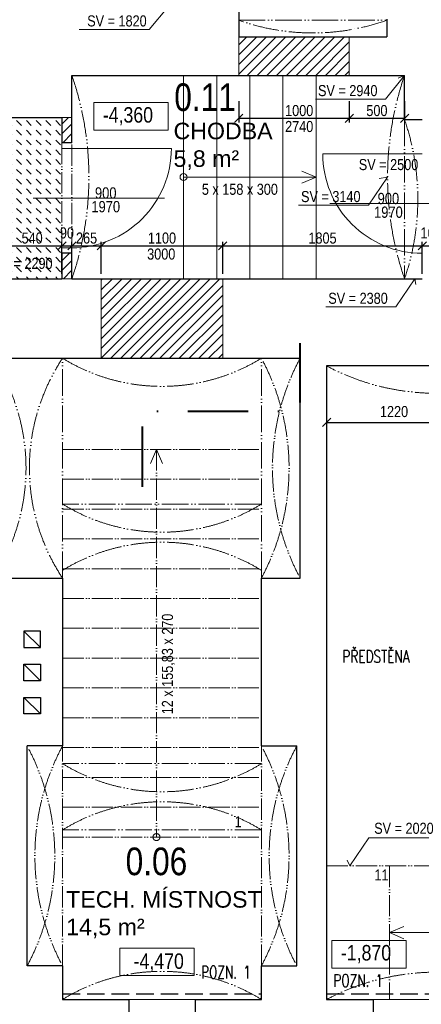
# Model space of a CAD drawing. Header units: millimetres. Extents: x -300958 to -108039, y 30118 to 292543.
# Tile 73 of 256: x -257845 to -254211, y 116936 to 125850. Entities that reach past the tile are written whole.
import ezdxf
from ezdxf.enums import TextEntityAlignment as Align

# ---------------------------------------------------------------- set-up
doc = ezdxf.new("R2010")
doc.units = ezdxf.units.MM
doc.header["$MEASUREMENT"] = 0
for name, pattern in [('ACAD_ISO05W100', [33, 24, -3, 0, -3, 0, -3]), ('DGN Style 3', [888.558256, 634.684469, -253.873788]), ('DGN Style 4', [1094.119168, 546.717885, -273.358943, 0.683397, -273.358943])]:
    doc.linetypes.add(name, pattern=pattern)
doc.layers.get('0').update_dxf_attribs({"lineweight": 13})
doc.layers.get('Defpoints').update_dxf_attribs({"color": 3, "lineweight": 13})
for name, color, linetype, lineweight in [('BOURÁNÍ', 40, 'Continuous', 13), ('dims', 7, 'Continuous', 9), ('dvere', 7, 'Continuous', 9), ('legenda', 7, 'Continuous', 13), ('popis', 7, 'Continuous', 9), ('rez', 7, 'Continuous', 13), ('schody', 7, 'Continuous', 13), ('tenka', 7, 'Continuous', 13), ('texts', 3, 'Continuous', 30), ('výškové kóty', 7, 'Continuous', 13), ('walls', 7, 'Continuous', 13)]:
    doc.layers.add(name, color=color, linetype=linetype, lineweight=lineweight)
doc.styles.add('GENERATED_STYLE_8', font='arial.ttf')
doc.styles.get("Standard").update_dxf_attribs({"font": 'txt.shx'})
doc.styles.add('STYLE-0', font='ARIALN.TTF')
doc.styles.add('Style-Arial', font='arial.ttf')
doc.dimstyles.new('arch', dxfattribs={"dimscale": 50, "dimtxt": 2.5, "dimasz": 2.5, "dimexe": 1.25, "dimexo": 0.9, "dimtad": 1, "dimdec": 0, "dimtxsty": 'STYLE-0', "dimblk": 'ARCHTICK', "dimcen": 2.5, "dimadec": 0, "dimazin": 0, "dimtfac": 1, "dimtdec": 0, "dimtmove": 2, "dimatfit": 3, "dimldrblk": 'ARCHTICK', "dimfxl": 0, "dimarcsym": 0})

# ---------------------------------------------------------------- blocks, each defined once
blk = doc.blocks.new('_ArchTick')
at = {"color": 0, "linetype": 'ByBlock', "flags": 128}
blk.add_lwpolyline([(-0.5, -0.5), (0.5, 0.5)], dxfattribs=at)
blk = doc.blocks.new('*D773')
at = {"layer": 'Defpoints', "color": 0, "linetype": 'Continuous'}
for p in [(-255862.6, 125187.2), (-254862.6, 125187.2), (-254862.6, 124957.2)]:
    blk.add_point(p, dxfattribs=at)
at = {"layer": 'dims', "color": 0, "linetype": 'Continuous', "lineweight": -2}
for p, q in [((-255862.6, 125112.2), (-255862.6, 124919.7)), ((-254862.6, 125112.2), (-254862.6, 124919.7)), ((-255862.6, 124957.2), (-254862.6, 124957.2))]:
    blk.add_line(p, q, dxfattribs=at)
at = {"layer": 'dims', "color": 0, "linetype": 'Continuous', "lineweight": -2, "xscale": 75, "yscale": 75, "zscale": 75, "rotation": 180}
blk.add_blockref('_ArchTick', (-255862.6, 124957.2), dxfattribs=at)
at = {"layer": 'dims', "color": 0, "linetype": 'Continuous', "lineweight": -2, "xscale": 75, "yscale": 75, "zscale": 75}
blk.add_blockref('_ArchTick', (-254862.6, 124957.2), dxfattribs=at)
at = {"layer": 'dims', "color": 0, "linetype": 'Continuous', "insert": (-255315.9, 125027), "char_height": 100, "attachment_point": 5, "style": 'STYLE-0'}
blk.add_mtext('1000', dxfattribs=at)
blk = doc.blocks.new('*D775')
at = {"layer": 'Defpoints', "color": 0, "linetype": 'Continuous'}
for p in [(-254042.6, 123802.8), (-254202.6, 123475), (-254042.6, 123475)]:
    blk.add_point(p, dxfattribs=at)
at = {"layer": 'dims', "color": 0, "linetype": 'Continuous', "lineweight": -2}
for p, q in [((-254202.6, 123550), (-254202.6, 123840.3)), ((-254042.6, 123550), (-254042.6, 123840.3)), ((-254202.6, 123802.8), (-254042.6, 123802.8))]:
    blk.add_line(p, q, dxfattribs=at)
at = {"layer": 'dims', "color": 0, "linetype": 'Continuous', "lineweight": -2, "xscale": 75, "yscale": 75, "zscale": 75, "rotation": 180}
blk.add_blockref('_ArchTick', (-254202.6, 123802.8), dxfattribs=at)
at = {"layer": 'dims', "color": 0, "linetype": 'Continuous', "lineweight": -2, "xscale": 75, "yscale": 75, "zscale": 75}
blk.add_blockref('_ArchTick', (-254042.6, 123802.8), dxfattribs=at)
at = {"layer": 'dims', "color": 0, "linetype": 'Continuous', "insert": (-254122.6, 123919.4), "char_height": 100, "attachment_point": 5, "style": 'STYLE-0'}
blk.add_mtext('160', dxfattribs=at)
blk = doc.blocks.new('*D776')
at = {"layer": 'Defpoints', "color": 0, "linetype": 'Continuous'}
for p in [(-254202.6, 123802.8), (-256007.6, 123475), (-254202.6, 123475)]:
    blk.add_point(p, dxfattribs=at)
at = {"layer": 'dims', "color": 0, "linetype": 'Continuous', "lineweight": -2}
for p, q in [((-256007.6, 123550), (-256007.6, 123840.3)), ((-254202.6, 123550), (-254202.6, 123840.3)), ((-256007.6, 123802.8), (-254202.6, 123802.8))]:
    blk.add_line(p, q, dxfattribs=at)
at = {"layer": 'dims', "color": 0, "linetype": 'Continuous', "lineweight": -2, "xscale": 75, "yscale": 75, "zscale": 75, "rotation": 180}
blk.add_blockref('_ArchTick', (-256007.6, 123802.8), dxfattribs=at)
at = {"layer": 'dims', "color": 0, "linetype": 'Continuous', "lineweight": -2, "xscale": 75, "yscale": 75, "zscale": 75}
blk.add_blockref('_ArchTick', (-254202.6, 123802.8), dxfattribs=at)
at = {"layer": 'dims', "color": 0, "linetype": 'Continuous', "insert": (-255105.1, 123872.6), "char_height": 100, "attachment_point": 5, "style": 'STYLE-0'}
blk.add_mtext('1805', dxfattribs=at)
blk = doc.blocks.new('*D777')
at = {"layer": 'Defpoints', "color": 0, "linetype": 'Continuous'}
for p in [(-256007.6, 123802.8), (-257107.6, 123475), (-256007.6, 123475)]:
    blk.add_point(p, dxfattribs=at)
at = {"layer": 'dims', "color": 0, "linetype": 'Continuous', "lineweight": -2}
for p, q in [((-257107.6, 123550), (-257107.6, 123840.3)), ((-256007.6, 123550), (-256007.6, 123840.3)), ((-257107.6, 123802.8), (-256007.6, 123802.8))]:
    blk.add_line(p, q, dxfattribs=at)
at = {"layer": 'dims', "color": 0, "linetype": 'Continuous', "lineweight": -2, "xscale": 75, "yscale": 75, "zscale": 75, "rotation": 180}
blk.add_blockref('_ArchTick', (-257107.6, 123802.8), dxfattribs=at)
at = {"layer": 'dims', "color": 0, "linetype": 'Continuous', "lineweight": -2, "xscale": 75, "yscale": 75, "zscale": 75}
blk.add_blockref('_ArchTick', (-256007.6, 123802.8), dxfattribs=at)
at = {"layer": 'dims', "color": 0, "linetype": 'Continuous', "insert": (-256557.6, 123872.6), "char_height": 100, "attachment_point": 5, "style": 'STYLE-0'}
blk.add_mtext('1100', dxfattribs=at)
blk = doc.blocks.new('*D778')
at = {"layer": 'Defpoints', "color": 0, "linetype": 'Continuous'}
for p in [(-257107.6, 123802.8), (-257372.6, 123475), (-257107.6, 123475)]:
    blk.add_point(p, dxfattribs=at)
at = {"layer": 'dims', "color": 0, "linetype": 'Continuous', "lineweight": -2}
for p, q in [((-257372.6, 123550), (-257372.6, 123840.3)), ((-257107.6, 123550), (-257107.6, 123840.3)), ((-257372.6, 123802.8), (-257107.6, 123802.8))]:
    blk.add_line(p, q, dxfattribs=at)
at = {"layer": 'dims', "color": 0, "linetype": 'Continuous', "lineweight": -2, "xscale": 75, "yscale": 75, "zscale": 75, "rotation": 180}
blk.add_blockref('_ArchTick', (-257372.6, 123802.8), dxfattribs=at)
at = {"layer": 'dims', "color": 0, "linetype": 'Continuous', "lineweight": -2, "xscale": 75, "yscale": 75, "zscale": 75}
blk.add_blockref('_ArchTick', (-257107.6, 123802.8), dxfattribs=at)
at = {"layer": 'dims', "color": 0, "linetype": 'Continuous', "insert": (-257240.1, 123872.6), "char_height": 100, "attachment_point": 5, "style": 'STYLE-0'}
blk.add_mtext('265', dxfattribs=at)
blk = doc.blocks.new('*D779')
at = {"layer": 'Defpoints', "color": 0, "linetype": 'Continuous'}
for p in [(-257372.6, 123802.8), (-257462.6, 123475), (-257372.6, 123475)]:
    blk.add_point(p, dxfattribs=at)
at = {"layer": 'dims', "color": 0, "linetype": 'Continuous', "lineweight": -2}
for p, q in [((-257462.6, 123550), (-257462.6, 123840.3)), ((-257372.6, 123550), (-257372.6, 123840.3)), ((-257462.6, 123802.8), (-257372.6, 123802.8))]:
    blk.add_line(p, q, dxfattribs=at)
at = {"layer": 'dims', "color": 0, "linetype": 'Continuous', "lineweight": -2, "xscale": 75, "yscale": 75, "zscale": 75, "rotation": 180}
blk.add_blockref('_ArchTick', (-257462.6, 123802.8), dxfattribs=at)
at = {"layer": 'dims', "color": 0, "linetype": 'Continuous', "lineweight": -2, "xscale": 75, "yscale": 75, "zscale": 75}
blk.add_blockref('_ArchTick', (-257372.6, 123802.8), dxfattribs=at)
at = {"layer": 'dims', "color": 0, "linetype": 'Continuous', "insert": (-257417.6, 123919.4), "char_height": 100, "attachment_point": 5, "style": 'STYLE-0'}
blk.add_mtext('90', dxfattribs=at)
blk = doc.blocks.new('*D780')
at = {"layer": 'Defpoints', "color": 0, "linetype": 'Continuous'}
for p in [(-257462.6, 123802.8), (-258002.6, 123475), (-257462.6, 123475)]:
    blk.add_point(p, dxfattribs=at)
at = {"layer": 'dims', "color": 0, "linetype": 'Continuous', "lineweight": -2}
for p, q in [((-258002.6, 123550), (-258002.6, 123840.3)), ((-257462.6, 123550), (-257462.6, 123840.3)), ((-258002.6, 123802.8), (-257462.6, 123802.8))]:
    blk.add_line(p, q, dxfattribs=at)
at = {"layer": 'dims', "color": 0, "linetype": 'Continuous', "lineweight": -2, "xscale": 75, "yscale": 75, "zscale": 75, "rotation": 180}
blk.add_blockref('_ArchTick', (-258002.6, 123802.8), dxfattribs=at)
at = {"layer": 'dims', "color": 0, "linetype": 'Continuous', "lineweight": -2, "xscale": 75, "yscale": 75, "zscale": 75}
blk.add_blockref('_ArchTick', (-257462.6, 123802.8), dxfattribs=at)
at = {"layer": 'dims', "color": 0, "linetype": 'Continuous', "insert": (-257732.6, 123872.6), "char_height": 100, "attachment_point": 5, "style": 'STYLE-0'}
blk.add_mtext('540', dxfattribs=at)
blk = doc.blocks.new('*D795')
at = {"layer": 'Defpoints', "color": 0, "linetype": 'Continuous'}
for p in [(-255067.6, 122429.1), (-253847.6, 122432.4), (-253847.6, 122203.8)]:
    blk.add_point(p, dxfattribs=at)
at = {"layer": 'dims', "color": 0, "linetype": 'Continuous', "lineweight": -2}
for p, q in [((-255067.6, 122354.1), (-255067.6, 122166.3)), ((-253847.6, 122357.4), (-253847.6, 122166.3)), ((-255067.6, 122203.8), (-253847.6, 122203.8))]:
    blk.add_line(p, q, dxfattribs=at)
at = {"layer": 'dims', "color": 0, "linetype": 'Continuous', "lineweight": -2, "xscale": 75, "yscale": 75, "zscale": 75, "rotation": 180}
blk.add_blockref('_ArchTick', (-255067.6, 122203.8), dxfattribs=at)
at = {"layer": 'dims', "color": 0, "linetype": 'Continuous', "lineweight": -2, "xscale": 75, "yscale": 75, "zscale": 75}
blk.add_blockref('_ArchTick', (-253847.6, 122203.8), dxfattribs=at)
at = {"layer": 'dims', "color": 0, "linetype": 'Continuous', "insert": (-254457.6, 122302), "char_height": 100, "attachment_point": 5, "style": 'STYLE-0'}
blk.add_mtext('1220', dxfattribs=at)
blk = doc.blocks.new('*D1563')
at = {"layer": 'Defpoints', "color": 0, "linetype": 'Continuous'}
for p in [(-254862.6, 125187.2), (-254362.6, 125187.2), (-254362.6, 124957.2)]:
    blk.add_point(p, dxfattribs=at)
at = {"layer": 'dims', "color": 0, "linetype": 'Continuous', "lineweight": -2}
for p, q in [((-254862.6, 125112.2), (-254862.6, 124919.7)), ((-254362.6, 125112.2), (-254362.6, 124919.7)), ((-254862.6, 124957.2), (-254362.6, 124957.2))]:
    blk.add_line(p, q, dxfattribs=at)
at = {"layer": 'dims', "color": 0, "linetype": 'Continuous', "lineweight": -2, "xscale": 75, "yscale": 75, "zscale": 75, "rotation": 180}
blk.add_blockref('_ArchTick', (-254862.6, 124957.2), dxfattribs=at)
at = {"layer": 'dims', "color": 0, "linetype": 'Continuous', "lineweight": -2, "xscale": 75, "yscale": 75, "zscale": 75}
blk.add_blockref('_ArchTick', (-254362.6, 124957.2), dxfattribs=at)
at = {"layer": 'dims', "color": 0, "linetype": 'Continuous', "insert": (-254612.6, 125027), "char_height": 100, "attachment_point": 5, "style": 'STYLE-0'}
blk.add_mtext('500', dxfattribs=at)

msp = doc.modelspace()

# ---------------------------------------------------------------- hatches: boundary and pattern name
at = {"layer": 'BOURÁNÍ', "linetype": 'Continuous'}
h = msp.add_hatch(dxfattribs=at)
h.set_pattern_fill('ANSI31', color=256, scale=500, style=0)
h.paths.add_polyline_path([(-254862.6, 125345), (-254862.6, 125695), (-255862.6, 125695), (-255862.6, 125345)])
h = msp.add_hatch(dxfattribs=at)
h.set_pattern_fill('DASH', color=256, scale=500, angle=135, style=0)
h.paths.add_polyline_path([(-257462.6, 123505), (-257462.6, 124965), (-258002.6, 124965), (-258002.6, 123505)])
h.paths.add_polyline_path([(-257848, 123948.6), (-257617.1, 123948.6), (-257617.1, 123796.5), (-257848, 123796.5)], flags=24)
h.paths.add_polyline_path([(-258111.6, 123566.3), (-257521.6, 123566.3), (-257521.6, 123721.6), (-258111.6, 123721.6)], flags=9)
h = msp.add_hatch(dxfattribs=at)
h.set_pattern_fill('ANSI31', color=256, scale=500, style=0)
h.paths.add_polyline_path([(-257372.6, 124965), (-257462.6, 124965), (-257462.6, 124735), (-257372.6, 124735)])
h.paths.add_polyline_path([(-257372.6, 123735), (-257462.6, 123735), (-257462.6, 123505), (-257372.6, 123505)])
h = msp.add_hatch(dxfattribs=at)
h.set_pattern_fill('ANSI31', color=256, scale=500, style=0)
h.paths.add_polyline_path([(-256007.6, 122785), (-256007.6, 123505), (-257107.6, 123505), (-257107.6, 122785)])

# ---------------------------------------------------------------- linework, layer by layer
at = {"layer": 'BOURÁNÍ', "linetype": 'Continuous', "lineweight": 30}
for p, q in [((-255862.6, 125695), (-254862.6, 125695)), ((-255862.6, 125345), (-254862.6, 125345)), ((-257462.6, 124965), (-257462.6, 124735)), ((-257372.6, 124735), (-257372.6, 124965)), ((-257372.6, 124735), (-257462.6, 124735)), ((-257462.6, 123735), (-257462.6, 123505)), ((-257372.6, 123735), (-257462.6, 123735)), ((-257372.6, 123505), (-257372.6, 123735)), ((-257107.6, 123505), (-256007.6, 123505)), ((-257107.6, 122785), (-256007.6, 122785))]:
    msp.add_line(p, q, dxfattribs=at)
at = {"layer": 'BOURÁNÍ', "linetype": 'Continuous'}
for p, q in [((-255862.6, 125695), (-255862.6, 125345)), ((-254862.6, 125695), (-254862.6, 125345)), ((-256062.6, 123505), (-256062.6, 125345)), ((-255762.6, 123505), (-255762.6, 125345)), ((-255462.6, 123505), (-255462.6, 125345)), ((-255162.6, 123505), (-255162.6, 125345)), ((-257372.6, 124685), (-257462.6, 124685)), ((-255162.6, 124425), (-255291.5, 124480.1)), ((-255162.6, 124425), (-256362.6, 124425)), ((-255162.6, 124425), (-255291.5, 124369.9)), ((-257372.6, 123785), (-257462.6, 123785)), ((-257107.6, 122785), (-257107.6, 123505)), ((-256007.6, 122785), (-256007.6, 123505)), ((-254497.6, 117585), (-254368.6, 117640.1)), ((-251677.6, 117585), (-254497.6, 117585)), ((-254497.6, 117585), (-254368.6, 117529.9)), ((-256857.6, 116980), (-256257.6, 116980)), ((-256857.6, 116980), (-256257.6, 116980))]:
    msp.add_line(p, q, dxfattribs=at)
at = {"layer": 'BOURÁNÍ', "linetype": 'ACAD_ISO05W100', "ltscale": 8}
for p, q in [((-257462.6, 124735), (-257462.6, 123735)), ((-257372.6, 123735), (-257372.6, 124735)), ((-255067.6, 118190), (-253627.6, 118190)), ((-254497.6, 118190), (-254497.6, 116980))]:
    msp.add_line(p, q, dxfattribs=at)
at = {"layer": 'BOURÁNÍ', "linetype": 'DGN Style 3', "lineweight": 30, "ltscale": 0.25}
for p, q in [((-257457.6, 117030), (-255657.6, 117030)), ((-255067.6, 117030), (-248772.6, 117030))]:
    msp.add_line(p, q, dxfattribs=at)
at = {"layer": 'BOURÁNÍ', "linetype": 'Continuous', "flags": 128}
for points in [[(-257372.6, 124685), (-256472.6, 124685), (-257372.6, 124685), (-256472.6, 124685, -0.414214), (-257372.6, 123785)], [(-254202.6, 124635), (-255102.6, 124635), (-254202.6, 124635), (-255102.6, 124635, 0.414214), (-254202.6, 123735)]]:
    msp.add_lwpolyline(points, format="xyb", dxfattribs=at)
at = {"layer": 'dvere', "linetype": 'Continuous'}
for p, q in [((-257722.6, 124235), (-256535.3, 124235)), ((-253852.6, 124185), (-255039.9, 124185))]:
    msp.add_line(p, q, dxfattribs=at)
at = {"layer": 'popis', "flags": 128}
for points in [[(-257308.2, 125761.6), (-256673.9, 125761.6), (-256502.6, 125965), (-256566.3, 125954.4)], [(-255168.2, 125130.6), (-254533.9, 125130.6), (-254362.6, 125345), (-254421.8, 125320.3)], [(-255321.9, 124171.6), (-254687.6, 124171.6), (-254516.2, 124425), (-254591, 124411.5)], [(-255075.2, 123250.5), (-254440.9, 123250.5), (-254269.5, 123503.9), (-254259.7, 123453.6)], [(-254051.2, 118443.4), (-254685.5, 118443.4), (-254856.9, 118190), (-254880.8, 118241.9)]]:
    msp.add_lwpolyline(points, dxfattribs=at)
at = {"layer": 'rez', "linetype": 'DGN Style 4', "lineweight": 40, "flags": 128}
msp.add_lwpolyline([(-256732.6, 121621.7), (-256732.6, 122306.7), (-255307.6, 122306.7), (-255307.6, 122922.7)], dxfattribs=at)
at = {"layer": 'schody', "linetype": 'Continuous', "lineweight": 0}
msp.add_line((-256362.6, 123505), (-256362.6, 125345), dxfattribs=at)
at = {"layer": 'schody', "linetype": 'ACAD_ISO05W100', "lineweight": 0, "ltscale": 8}
for p, q in [((-257457.6, 121960), (-255657.6, 121960)), ((-256607.6, 121960), (-256662.7, 121831)), ((-256607.6, 121960), (-256607.6, 118450)), ((-256607.6, 121960), (-256552.5, 121831)), ((-257457.6, 121690), (-255657.6, 121690)), ((-257457.6, 121420), (-255657.6, 121420)), ((-257457.6, 121150), (-255657.6, 121150)), ((-257457.6, 120880), (-255657.6, 120880)), ((-257457.6, 120610), (-255657.6, 120610)), ((-257457.6, 120340), (-255657.6, 120340)), ((-257457.6, 120070), (-255657.6, 120070)), ((-257457.6, 119800), (-255657.6, 119800)), ((-257457.6, 119530), (-255657.6, 119530)), ((-257457.6, 119260), (-255657.6, 119260)), ((-257457.6, 118990), (-255657.6, 118990)), ((-257457.6, 118720), (-255657.6, 118720)), ((-257457.6, 118450), (-255657.6, 118450))]:
    msp.add_line(p, q, dxfattribs=at)
at = {"layer": 'schody', "linetype": 'Continuous', "lineweight": 0}
msp.add_circle((-256362.6, 124425), 31.6, dxfattribs=at)
at = {"layer": 'schody', "linetype": 'ACAD_ISO05W100', "lineweight": 0, "ltscale": 8}
msp.add_circle((-256607.6, 118450), 31.6, dxfattribs=at)
at = {"layer": 'tenka', "linetype": 'ACAD_ISO05W100', "ltscale": 10}
for p, q in [((-255862.6, 125845), (-254522.6, 125845)), ((-254362.6, 124945), (-254362.6, 123505)), ((-257457.6, 120795), (-257457.6, 122785)), ((-255657.6, 120795), (-255657.6, 122785)), ((-255657.6, 121465), (-257457.6, 121465)), ((-255657.6, 119115), (-257457.6, 119115)), ((-255657.6, 118515), (-257457.6, 118515))]:
    msp.add_line(p, q, dxfattribs=at)
at = {"layer": 'tenka', "linetype": 'Continuous'}
for p, q in [((-257462.6, 124965), (-257372.6, 124965)), ((-257462.6, 123505), (-257372.6, 123505)), ((-254647.6, 116980), (-253487.6, 116980))]:
    msp.add_line(p, q, dxfattribs=at)
at = {"layer": 'tenka', "linetype": 'ACAD_ISO05W100', "ltscale": 8}
for p, q in [((-257457.6, 117285), (-257457.6, 119275)), ((-255657.6, 117285), (-255657.6, 119275))]:
    msp.add_line(p, q, dxfattribs=at)
at = {"layer": 'tenka', "linetype": 'ACAD_ISO05W100', "ltscale": 10, "flags": 128}
for points in [[(-254522.6, 125845, -0.172057), (-255862.6, 125845)], [(-257372.6, 125345, -0.166999), (-257372.6, 123505)], [(-254362.6, 125345, 0.166999), (-254362.6, 123505)], [(-254362.6, 124945, -0.166667), (-254362.6, 123505)], [(-258087.6, 120795, 0.30114), (-258087.6, 122785)], [(-257457.6, 120795, -0.30114), (-257457.6, 122785)], [(-255657.6, 122785, -0.282982), (-257457.6, 122785)], [(-253077.6, 122715, -0.248637), (-255067.6, 122715)], [(-255657.6, 121465, -0.282982), (-257457.6, 121465)], [(-255657.6, 120865, 0.282982), (-257457.6, 120865)], [(-255657.6, 119115, -0.282982), (-257457.6, 119115)], [(-255657.6, 118515, 0.282982), (-257457.6, 118515)], [(-255657.6, 116980, 0.282982), (-257457.6, 116980)], [(-253077.6, 116980, 0.248637), (-255067.6, 116980)]]:
    msp.add_lwpolyline(points, format="xyb", dxfattribs=at)
at = {"layer": 'tenka', "linetype": 'ACAD_ISO05W100', "ltscale": 8}
for centre, start, end in [((-257512.4, 121790), 331.78914, 28.21086), ((-253452.8, 121790), 151.78914, 208.21086), ((-259632.4, 118280), 331.78914, 28.21086), ((-255602.8, 118280), 151.78914, 208.21086), ((-257512.4, 118280), 331.78914, 28.21086), ((-253482.8, 118280), 151.78914, 208.21086)]:
    msp.add_arc(centre, 2104.8, start, end, dxfattribs=at)
at = {"layer": 'výškové kóty', "linetype": 'Continuous', "lineweight": 0, "flags": 128}
for points in [[(-257173.8, 125099.1), (-256503.1, 125099.1), (-256503.1, 124849.5), (-257173.8, 124849.5)], [(-255019.3, 117514), (-254348.6, 117514), (-254348.6, 117264.5), (-255019.3, 117264.5)], [(-256938.4, 117445.7), (-256267.7, 117445.7), (-256267.7, 117196.2), (-256938.4, 117196.2)]]:
    msp.add_lwpolyline(points, close=True, dxfattribs=at)
at = {"layer": 'walls', "linetype": 'Continuous', "lineweight": 30}
for p, q in [((-255862.6, 125965), (-255862.6, 125695)), ((-254522.6, 125855), (-254522.6, 125695)), ((-254862.6, 125695), (-254522.6, 125695)), ((-257372.6, 125345), (-255862.6, 125345)), ((-257372.6, 124965), (-257372.6, 125345)), ((-254862.6, 125345), (-254362.6, 125345)), ((-254362.6, 124945), (-254362.6, 125345)), ((-258002.6, 124965), (-257462.6, 124965)), ((-254362.6, 124945), (-254202.6, 124945)), ((-258087.6, 123505), (-257462.6, 123505)), ((-257372.6, 123505), (-257107.6, 123505)), ((-256007.6, 123505), (-254202.6, 123505)), ((-258087.6, 122785), (-257107.6, 122785)), ((-256007.6, 122785), (-255307.6, 122785)), ((-255307.6, 120795), (-255307.6, 122785)), ((-258087.6, 120795), (-257457.6, 120795)), ((-257457.6, 120795), (-257457.6, 119275)), ((-255657.6, 119275), (-255657.6, 120795)), ((-255657.6, 120795), (-255307.6, 120795)), ((-257807.6, 120315), (-257657.6, 120165)), ((-257807.6, 120015), (-257657.6, 119865)), ((-257807.6, 119715), (-257657.6, 119565)), ((-257457.6, 119275), (-257777.6, 119275)), ((-257777.6, 117285), (-257777.6, 119275)), ((-255657.6, 119275), (-255337.6, 119275)), ((-255337.6, 117285), (-255337.6, 119275)), ((-257457.6, 117285), (-257777.6, 117285)), ((-257457.6, 117285), (-257457.6, 116980)), ((-255657.6, 116980), (-255657.6, 117285)), ((-255657.6, 117285), (-255337.6, 117285)), ((-256857.6, 116980), (-256857.6, 116190)), ((-256257.6, 116980), (-256257.6, 116190))]:
    msp.add_line(p, q, dxfattribs=at)
at = {"layer": 'walls', "linetype": 'Continuous', "lineweight": 30, "flags": 128}
for points in [[(-253847.6, 122715), (-255067.6, 122715), (-255067.6, 116980)], [(-257457.6, 116980), (-256857.6, 116980)], [(-256257.6, 116980), (-255657.6, 116980)], [(-255067.6, 116980), (-254647.6, 116980), (-254647.6, 116390)]]:
    msp.add_lwpolyline(points, dxfattribs=at)
for points in [[(-257657.6, 120165), (-257657.6, 120315), (-257807.6, 120315), (-257807.6, 120165)], [(-257807.6, 120015), (-257657.6, 120015), (-257657.6, 119865), (-257807.6, 119865)], [(-257807.6, 119715), (-257657.6, 119715), (-257657.6, 119565), (-257807.6, 119565)]]:
    msp.add_lwpolyline(points, close=True, dxfattribs=at)

# ---------------------------------------------------------------- texts
at = {"layer": 'dims', "linetype": 'Continuous', "style": 'STYLE-0'}
for s, p in [('SV = 1820', (-256965.2, 125838.9)), ('SV = 2940', (-254876.6, 125207.9)), ('2740 ', (-255300, 124883)), ('SV = 2500', (-254507.4, 124538.5)), ('SV = 3140', (-255030.2, 124248.9)), ('3000', (-256564.3, 123728.5)), ('SV = 2290', (-257816.6, 123643.9)), ('SV = 2380', (-254783.5, 123327.8)), ('SV = 2020', (-254368.2, 118529.7))]:
    msp.add_text(s, height=100, dxfattribs=at).set_placement(p, align=Align.MIDDLE_CENTER)
at = {"layer": 'dvere', "linetype": 'Continuous', "char_height": 102, "attachment_point": 5, "line_spacing_factor": 0.72871, "style": 'STYLE-0'}
for insert in [(-257066.5, 124218.7), (-254508.7, 124168.7)]:
    msp.add_mtext('900\\P1970', dxfattribs=dict(at, insert=insert))
at = {"layer": 'legenda', "linetype": 'Continuous', "lineweight": 0, "char_height": 112, "attachment_point": 4, "rotation": 359.99884, "line_spacing_factor": 0.768246, "style": 'Style-Arial'}
for insert in [(-256202.9, 117227.3), (-255006.6, 117151.3)]:
    msp.add_mtext('{\\Fromans|c0;\\W0.71429;POZN. \\Fromans|c238;1}', dxfattribs=dict(at, insert=insert))
at = {"layer": 'popis', "linetype": 'Continuous', "char_height": 150, "attachment_point": 1, "style": 'GENERATED_STYLE_8'}
for s, insert, width in [('\\A1;CHODBA \\P5,8 m²', (-256453, 124917.5), 1303.837), ('\\A1;TECH. MÍSTNOST \\P14,5 m²', (-257424.8, 117961.3), 1836.503)]:
    msp.add_mtext(s, dxfattribs=dict(at, insert=insert, width=width))
at = {"layer": 'popis', "linetype": 'Continuous', "insert": (-254924.5, 120085.7), "char_height": 112, "attachment_point": 4, "rotation": 0.00116, "line_spacing_factor": 0.765173, "style": 'Style-Arial'}
msp.add_mtext('{\\Fromans|c238;\\W0.71429;PŘEDSTĚNA}', dxfattribs=at)
at = {"layer": 'schody', "linetype": 'Continuous', "style": 'STYLE-0'}
for s, p in [('5 x 158 x 300', (-255852.7, 124314.7)), ('1', (-255868.4, 118589.2)), ('11', (-254571.1, 118107.2))]:
    msp.add_text(s, height=100, dxfattribs=at).set_placement(p, align=Align.MIDDLE_CENTER)
msp.add_text('12 x 155,83 x 270', height=100, rotation=90, dxfattribs=at).set_placement((-256507.9, 120017.3), align=Align.MIDDLE_CENTER)
at = {"layer": 'texts', "linetype": 'Continuous', "lineweight": 0, "char_height": 250, "width": 788.673, "attachment_point": 5}
for s, insert in [('{\\fArial Narrow|b0|i0|c238|p39;0.11}', (-256167.5, 125146.8)), ('\\fArial Narrow|b0|i0|c238|p39;0.06', (-256607.6, 118228.4))]:
    msp.add_mtext(s, dxfattribs=dict(at, insert=insert))
at = {"layer": 'výškové kóty', "linetype": 'Continuous', "lineweight": 0, "char_height": 140, "width": 1046.843, "attachment_point": 1, "style": 'STYLE-0'}
for s, insert in [('-4,360', (-257093.2, 125058.2)), ('-4,470', (-256814.3, 117396.8)), ('-1,870', (-254938.7, 117473.1))]:
    msp.add_mtext(s, dxfattribs=dict(at, insert=insert))

# ---------------------------------------------------------------- dimensions: what is measured, and where the dimension line sits
at = {"layer": 'dims', "linetype": 'Continuous'}
for base, p1, p2, picture, middle in [((-254862.6, 124957.2), (-255862.6, 125187.2), (-254862.6, 125187.2), '*D773', (-255315.9, 125027)), ((-253847.6, 122203.8), (-255067.6, 122429.1), (-253847.6, 122432.4), '*D795', (-254457.6, 122302))]:
    dim = msp.add_linear_dim(base=base, p1=p1, p2=p2, dimstyle='arch', override={"dimtxt": 2, "dimasz": 1.5, "dimexe": 0.75, "dimexo": 1.5, "dimgap": 0.375, "dimcen": 0.05}, dxfattribs=at)
    dim.commit()
    dim.dimension.update_dxf_attribs({"geometry": picture, "text_midpoint": middle, "dimtype": 160})
for base, p1, p2, picture, middle in [((-254362.6, 124957.2), (-254862.6, 125187.2), (-254362.6, 125187.2), '*D1563', (-254612.6, 125027)), ((-257462.6, 123802.8), (-258002.6, 123475), (-257462.6, 123475), '*D780', (-257732.6, 123872.6)), ((-257372.6, 123802.8), (-257462.6, 123475), (-257372.6, 123475), '*D779', (-257417.6, 123919.4)), ((-257107.6, 123802.8), (-257372.6, 123475), (-257107.6, 123475), '*D778', (-257240.1, 123872.6)), ((-256007.6, 123802.8), (-257107.6, 123475), (-256007.6, 123475), '*D777', (-256557.6, 123872.6)), ((-254202.6, 123802.8), (-256007.6, 123475), (-254202.6, 123475), '*D776', (-255105.1, 123872.6)), ((-254042.6, 123802.8), (-254202.6, 123475), (-254042.6, 123475), '*D775', (-254122.6, 123919.4))]:
    dim = msp.add_linear_dim(base=base, p1=p1, p2=p2, dimstyle='arch', override={"dimtxt": 2, "dimasz": 1.5, "dimexe": 0.75, "dimexo": 1.5, "dimgap": 0.375, "dimcen": 0.05}, dxfattribs=at)
    dim.commit()
    dim.dimension.update_dxf_attribs({"geometry": picture, "text_midpoint": middle})

doc.saveas('drawing.dxf')
